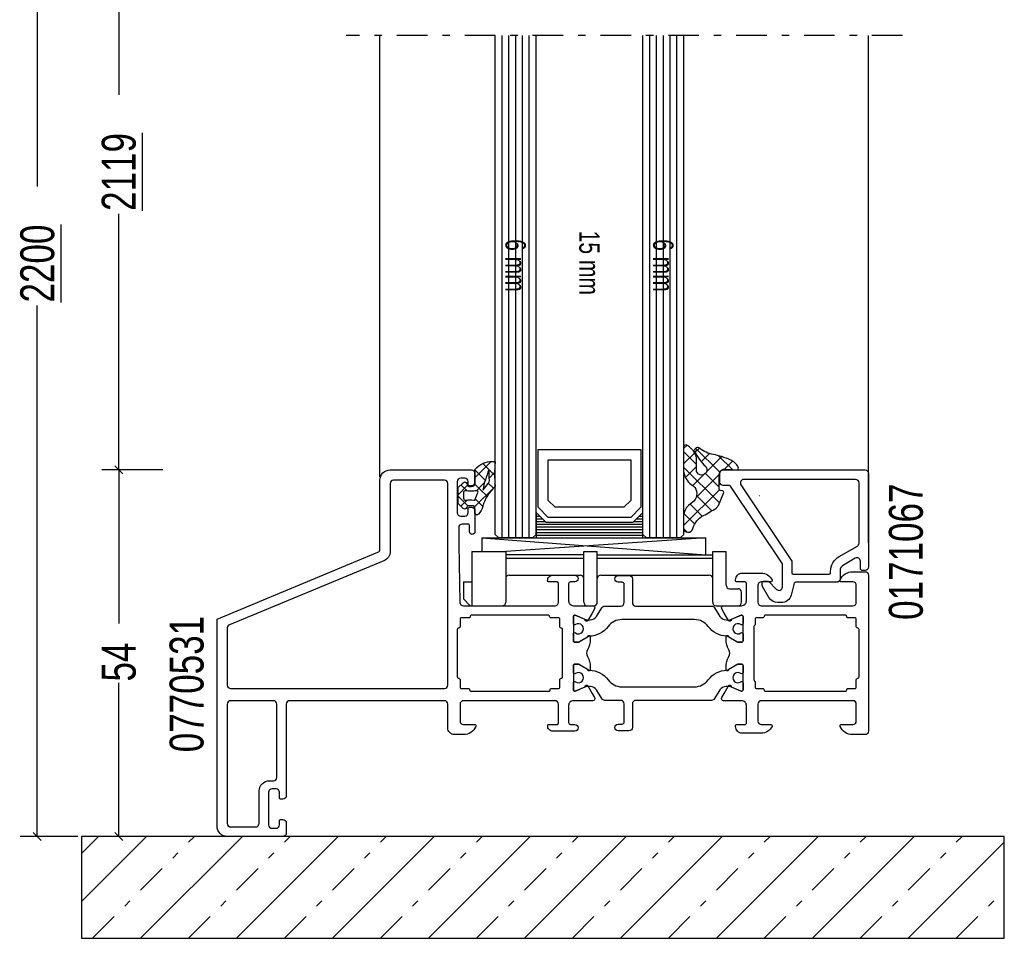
# Model space of a CAD drawing. Header units: millimetres. Extents: x 0 to 10560344, y -63228 to 177747.
# Tile 36 of 126: x 106126 to 106271, y -41218 to -41083. Entities that reach past the tile are written whole.
import ezdxf

# ---------------------------------------------------------------- set-up
doc = ezdxf.new("R2010")
doc.units = ezdxf.units.MM
doc.linetypes.add('OGLT0', pattern=[10, 4.5, -2.2, 1.1, -2.2])
doc.styles.add('ORGADATA', font='txt', dxfattribs={"oblique": 1})

msp = doc.modelspace()

# ---------------------------------------------------------------- linework, layer by layer
at = {"color": 3, "linetype": 'Continuous'}
for p, q in [((106128.53, -41028.97), (106128.53, -41107.21)), ((106140.53, -41055.97), (106140.53, -41093.71)), ((106140.53, -41148.97), (106140.53, -41111.23)), ((106128.53, -41202.97), (106128.53, -41124.73)), ((106147.03, -41148.97), (106138.03, -41148.97)), ((106147.03, -41148.97), (106138.03, -41148.97)), ((106141.12, -41149.56), (106139.94, -41148.38)), ((106141.12, -41149.56), (106139.94, -41148.38)), ((106140.53, -41148.97), (106140.53, -41171.59)), ((106234.94, -41152.8), (106234.93, -41152.81)), ((106140.53, -41202.97), (106140.53, -41180.35)), ((106129.12, -41203.56), (106127.94, -41202.38)), ((106141.12, -41203.56), (106139.94, -41202.38)), ((106134.53, -41202.97), (106126.03, -41202.97)), ((106147.03, -41202.97), (106138.03, -41202.97))]:
    msp.add_line(p, q, dxfattribs=at)
at = {"color": 0, "linetype": 'OGLT0'}
for p, q in [((106256.03, -41084.97), (106174.03, -41084.97)), ((106135.03, -41205.48), (106137.54, -41202.97)), ((106136.68, -41217.97), (106151.68, -41202.97)), ((106150.82, -41217.97), (106165.82, -41202.97)), ((106164.96, -41217.97), (106179.96, -41202.97)), ((106179.11, -41217.97), (106194.11, -41202.97)), ((106193.25, -41217.97), (106208.25, -41202.97)), ((106207.39, -41217.97), (106222.39, -41202.97)), ((106221.53, -41217.97), (106236.53, -41202.97)), ((106235.67, -41217.97), (106250.67, -41202.97)), ((106249.82, -41217.97), (106264.82, -41202.97)), ((106263.96, -41217.97), (106271.03, -41210.9))]:
    msp.add_line(p, q, dxfattribs=at)
at = {"color": 0, "linetype": 'Continuous'}
for p, q in [((106179.03, -41149.97), (106179.03, -41084.97)), ((106251.03, -41159.75), (106251.03, -41084.97)), ((106194.06, -41158.97), (106194.06, -41160.97)), ((106194.06, -41158.97), (106227.06, -41158.97)), ((106194.06, -41158.97), (106227.06, -41161.47)), ((106227.06, -41158.97), (106197.56, -41160.99)), ((106227.06, -41161.47), (106227.06, -41158.97)), ((106192.56, -41160.97), (106192.56, -41168.97)), ((106192.56, -41160.97), (106197.56, -41160.97)), ((106197.56, -41160.97), (106197.56, -41168.47)), ((106209.06, -41161.47), (106197.56, -41161.47)), ((106197.56, -41161.97), (106209.06, -41161.97)), ((106209.06, -41160.97), (106211.06, -41160.97)), ((106209.06, -41168.47), (106209.06, -41160.97)), ((106211.06, -41168.47), (106211.06, -41160.97)), ((106211.06, -41161.47), (106228.06, -41161.47)), ((106211.06, -41161.97), (106228.06, -41161.97)), ((106228.06, -41160.97), (106230.06, -41160.97)), ((106228.06, -41168.47), (106228.06, -41160.97)), ((106230.06, -41165.97), (106230.06, -41160.97)), ((106198.06, -41164.47), (106208.56, -41164.47)), ((106211.56, -41164.47), (106227.56, -41164.47)), ((106191.32, -41165.47), (106192.56, -41165.47)), ((106191.32, -41165.47), (106191.32, -41167.97)), ((106230.56, -41166.47), (106231.82, -41166.47)), ((106192.32, -41168.97), (106191.32, -41167.97)), ((106232.32, -41168.47), (106232.32, -41166.97)), ((106192.32, -41168.97), (106197.06, -41168.97)), ((106209.56, -41168.97), (106210.56, -41168.97)), ((106228.56, -41168.97), (106231.82, -41168.97)), ((106135.03, -41212.55), (106144.61, -41202.97)), ((106143.75, -41217.97), (106158.75, -41202.97)), ((106157.89, -41217.97), (106172.89, -41202.97)), ((106172.03, -41217.97), (106187.03, -41202.97)), ((106186.18, -41217.97), (106201.18, -41202.97)), ((106200.32, -41217.97), (106215.32, -41202.97)), ((106214.46, -41217.97), (106229.46, -41202.97)), ((106228.6, -41217.97), (106243.6, -41202.97)), ((106242.75, -41217.97), (106257.75, -41202.97)), ((106256.89, -41217.97), (106271.03, -41203.83)), ((106271.02, -41217.98), (106271.04, -41217.96))]:
    msp.add_line(p, q, dxfattribs=at)
at = {"color": 4, "linetype": 'Continuous'}
for p, q in [((106196.03, -41158.47), (106196.03, -41084.97)), ((106197.03, -41158.97), (106197.03, -41084.97)), ((106198.03, -41158.97), (106198.03, -41084.97)), ((106199.03, -41158.97), (106199.03, -41084.97)), ((106200.03, -41158.97), (106200.03, -41084.97)), ((106201.03, -41158.97), (106201.03, -41084.97)), ((106202.03, -41158.47), (106202.03, -41084.97)), ((106217.79, -41158.47), (106217.79, -41084.97)), ((106218.79, -41158.97), (106218.79, -41084.97)), ((106219.79, -41158.97), (106219.79, -41084.97)), ((106220.79, -41158.97), (106220.79, -41084.97)), ((106221.79, -41158.97), (106221.79, -41084.97)), ((106222.79, -41158.97), (106222.79, -41084.97)), ((106223.79, -41158.47), (106223.79, -41084.97)), ((106196.53, -41158.97), (106196.03, -41158.47)), ((106201.53, -41158.97), (106196.53, -41158.97)), ((106202.03, -41158.47), (106201.53, -41158.97)), ((106218.29, -41158.97), (106217.79, -41158.47)), ((106223.29, -41158.97), (106218.29, -41158.97)), ((106223.79, -41158.47), (106223.29, -41158.97))]:
    msp.add_line(p, q, dxfattribs=at)
at = {"color": 8, "linetype": 'Continuous'}
for p, q in [((106202.33, -41154.47), (106202.33, -41145.97)), ((106202.33, -41145.97), (106217.49, -41145.97)), ((106217.49, -41145.97), (106217.49, -41154.47)), ((106203.83, -41153.47), (106203.83, -41147.47)), ((106203.83, -41147.47), (106215.99, -41147.47)), ((106215.99, -41147.47), (106215.99, -41153.47)), ((106204.83, -41154.47), (106203.83, -41153.47)), ((106215.99, -41153.47), (106214.99, -41154.47)), ((106203.83, -41155.97), (106202.33, -41154.47)), ((106214.99, -41154.47), (106204.83, -41154.47)), ((106217.49, -41154.47), (106215.99, -41155.97)), ((106202.03, -41155.37), (106202.18, -41155.37)), ((106202.03, -41155.77), (106202.58, -41155.77)), ((106202.03, -41156.17), (106202.98, -41156.17)), ((106215.99, -41155.97), (106203.83, -41155.97)), ((106216.84, -41156.17), (106217.79, -41156.17)), ((106217.24, -41155.77), (106217.79, -41155.77)), ((106217.64, -41155.37), (106217.79, -41155.37)), ((106202.03, -41156.57), (106203.38, -41156.57)), ((106202.03, -41156.97), (106217.79, -41156.97)), ((106202.03, -41157.37), (106217.79, -41157.37)), ((106202.03, -41157.77), (106217.79, -41157.77)), ((106216.44, -41156.57), (106217.79, -41156.57)), ((106202.03, -41158.17), (106217.79, -41158.17)), ((106202.03, -41158.57), (106217.79, -41158.57)), ((106202.03, -41158.97), (106217.79, -41158.97))]:
    msp.add_line(p, q, dxfattribs=at)
at = {"color": 1, "linetype": 'Continuous'}
for p, q in [((106223.78, -41145.81), (106224.28, -41145.32)), ((106225.49, -41146.37), (106226.12, -41145.75)), ((106225.55, -41145.76), (106229.1, -41149.32)), ((106223.78, -41146.27), (106225.66, -41148.15)), ((106223.78, -41148.08), (106225.42, -41146.45)), ((106226.37, -41147.76), (106227.57, -41146.56)), ((106227.15, -41149.25), (106229.39, -41147.01)), ((106228.93, -41146.87), (106230.98, -41148.93)), ((106229.84, -41148.83), (106230.99, -41147.68)), ((106193.03, -41150.13), (106195.44, -41147.73)), ((106193.03, -41148.97), (106194.53, -41150.47)), ((106194.2, -41148.02), (106195.91, -41149.73)), ((106223.78, -41148.54), (106229.07, -41153.82)), ((106224.05, -41150.09), (106225.66, -41148.47)), ((106194.53, -41150.47), (106194.54, -41150.48)), ((106195.12, -41150.16), (106195.91, -41149.37)), ((106225.13, -41151.27), (106226.74, -41149.66)), ((106225.62, -41153.05), (106229.02, -41149.65)), ((106227, -41149.48), (106229.02, -41151.51)), ((106190.54, -41152.63), (106191.95, -41151.21)), ((106190.97, -41151.15), (106191.9, -41152.07)), ((106192.97, -41154.43), (106196.01, -41151.39)), ((106192.98, -41151.04), (106193.78, -41151.84)), ((106193.24, -41152.04), (106194.19, -41151.09)), ((106193.78, -41151.84), (106194.81, -41152.86)), ((106194.19, -41151.09), (106194.44, -41150.84)), ((106195, -41150.94), (106195.74, -41151.68)), ((106223.78, -41157.16), (106229.05, -41151.89)), ((106229.57, -41152.06), (106229.68, -41152.17)), ((106190.54, -41152.83), (106191.97, -41154.26)), ((106190.96, -41154.32), (106191.88, -41153.41)), ((106193.1, -41153.27), (106194.17, -41154.34)), ((106225.7, -41152.72), (106227.96, -41154.98)), ((106224.74, -41154.03), (106226.51, -41155.8)), ((106193.03, -41155.32), (106193.32, -41155.62)), ((106223.83, -41155.39), (106225.41, -41156.96)), ((106223.8, -41157.63), (106224.31, -41158.13))]:
    msp.add_line(p, q, dxfattribs=at)
for points in [[(106223.78, -41149.12, 0.21848), (106224.9, -41151.11), (106225.2, -41151.31, -0.418353), (106225.29, -41153.58), (106224.51, -41154.22, 0.192479), (106223.78, -41155.68), (106223.78, -41157.47, 0.907198), (106225.13, -41157.6, -0.197993), (106226.7, -41155.69, 0.024001), (106228.59, -41154.58, 0.143733), (106228.9, -41154.21), (106229.69, -41152.31, 0.384402), (106229.56, -41152.05), (106229.21, -41152, -0.359989), (106229.02, -41151.8), (106229.02, -41149.64, -0.45043), (106230.03, -41148.84), (106231.5, -41148.97, 0.583602), (106231.84, -41148.54, 0.160785), (106230.63, -41147.49, 0.064201), (106228.16, -41146.7, -0.135818), (106226.16, -41145.78, 0.788075), (106225.42, -41146.21, 0.106135), (106227.03, -41148.45, -1.443329), (106225.66, -41148.94), (106225.66, -41147.19, 0.196488), (106224.88, -41145.82, -0.027108), (106224.71, -41145.66, 0.045256), (106224.34, -41145.36, 0.648752), (106223.78, -41145.6), (106223.78, -41149.12)], [(106192.05, -41151.24), (106192.63, -41151.24, 0.414215), (106193.03, -41150.84), (106193.03, -41148.97, -0.167058), (106193.07, -41148.84, -0.212219), (106195.58, -41147.72), (106195.92, -41147.72, -0.45045), (106196.02, -41147.84, 0.061), (106196.02, -41151.3, -0.246425), (106195.95, -41151.48, 0.142739), (106194.18, -41154.32, -0.10271), (106193.56, -41155.51, -0.704326), (106193.03, -41155.32), (106193.03, -41154.64, 0.414207), (106192.63, -41154.24), (106192.05, -41154.24, 0.339205), (106191.86, -41154.39), (106191.83, -41154.52, -0.605991), (106191.31, -41154.63), (106190.54, -41153.93), (106190.54, -41151.55), (106191.31, -41150.85, -0.605999), (106191.83, -41150.96), (106191.86, -41151.09, 0.339203), (106192.05, -41151.24)], [(106194.57, -41150.41, 0.023176), (106194.18, -41151.9), (106194.22, -41151.92), (106195.04, -41150.9, 0.18929), (106195.15, -41150.55, -0.026318), (106195.12, -41148.97, 0.837101), (106195.08, -41148.96, 0.023176), (106194.57, -41150.41)], [(106192.46, -41152.1, -0.03627), (106191.68, -41152.04, 0.457156), (106191.34, -41152.34), (106191.34, -41153.14, 0.469884), (106191.69, -41153.44, -0.094104), (106192.86, -41153.44, 0.389568), (106193.09, -41153.29, -0.02162), (106193.25, -41152.8, -0.02162), (106193.46, -41152.33, 0.600547), (106193.25, -41152.04, -0.03627), (106192.46, -41152.1)]]:
    msp.add_lwpolyline(points, format="xyb", close=True, dxfattribs=at)
at = {"color": 0, "linetype": 'Continuous'}
for points in [[(106165.23, -41183.47), (106165.23, -41196.97, -0.414214), (106164.73, -41197.47), (106164.43, -41197.47, -0.414214), (106164.23, -41197.27), (106164.23, -41196.47, 0.414214), (106163.73, -41195.97), (106163.13, -41195.97, 0.414214), (106162.63, -41196.47), (106162.63, -41201.27, 0.414214), (106163.13, -41201.77), (106163.73, -41201.77, 0.414214), (106164.23, -41201.27), (106164.23, -41200.67, -0.414214), (106164.43, -41200.47), (106164.73, -41200.47, -0.414214), (106165.23, -41200.97), (106165.23, -41202.47, -0.414214), (106164.73, -41202.97), (106156.53, -41202.97, -0.198912), (106155.47, -41202.53, -0.198912), (106155.03, -41201.47), (106155.03, -41170.98), (106178.72, -41161.1, 0.303473), (106179.03, -41160.64), (106179.03, -41150.47, -0.414214), (106180.53, -41148.97), (106192.53, -41148.97, -0.414214), (106193.03, -41149.47), (106193.03, -41150.97, -0.414214), (106192.53, -41151.47), (106192.23, -41151.47, -0.414214), (106192.03, -41151.27), (106192.03, -41150.67, 0.414214), (106191.53, -41150.17), (106190.93, -41150.17, 0.414214), (106190.43, -41150.67), (106190.43, -41155.27, 0.198912), (106190.58, -41155.62, 0.198912), (106190.93, -41155.77), (106191.53, -41155.77, 0.414214), (106192.03, -41155.27), (106192.03, -41154.67, -0.414214), (106192.23, -41154.47), (106192.53, -41154.47, -0.414214), (106193.03, -41154.97), (106193.03, -41158.07, -1), (106192.23, -41158.07), (106192.23, -41157.17, 0.414214), (106192.03, -41156.97), (106191.13, -41156.97, 0.414214), (106190.63, -41157.47), (106190.63, -41159.97), (106190.82, -41168.48, 0.408171), (106191.32, -41168.97), (106204.83, -41168.97, 0.414214), (106205.33, -41168.47), (106205.33, -41165.67, 0.414214), (106205.13, -41165.47), (106203.93, -41165.47, -0.414214), (106203.73, -41165.27, -0.414214), (106204.53, -41164.47), (106207.73, -41164.47, -0.414214), (106208.23, -41164.97, -0.414214), (106207.73, -41165.47), (106207.13, -41165.47, 0.414214), (106206.83, -41165.77), (106206.83, -41168.27, 0.414214), (106207.53, -41168.97), (106210.4, -41168.97, -0.577982), (106210.66, -41169.42), (106210.29, -41170.05), (106209.66, -41171.15, -1), (106209.29, -41171), (106207.81, -41170.38, 0.534511), (106207.53, -41170.57), (106207.53, -41174.17, 0.414214), (106207.73, -41174.37), (106208.27, -41174.37), (106209.63, -41173.58, -1.077346), (106210.03, -41173.55), (106210.03, -41173.93, -0.134511), (106209.61, -41175.46, 0.273978), (106209.61, -41176.48, -0.134511), (106210.03, -41178.01), (106210.03, -41178.39, -1.077346), (106209.63, -41178.36), (106208.27, -41177.57), (106207.73, -41177.57, 0.414214), (106207.53, -41177.77), (106207.53, -41181.37, 0.534511), (106207.81, -41181.56), (106209.29, -41180.94, -1), (106209.66, -41180.79), (106210.29, -41181.89), (106210.66, -41182.52, -0.577982), (106210.4, -41182.97), (106207.53, -41182.97, 0.414214), (106206.83, -41183.67), (106206.83, -41186.17, 0.414214), (106207.13, -41186.47), (106207.73, -41186.47, -0.414214), (106208.23, -41186.97, -0.414214), (106207.73, -41187.47), (106204.53, -41187.47, -0.414214), (106203.73, -41186.67, -0.414214), (106203.93, -41186.47), (106205.13, -41186.47, 0.414214), (106205.33, -41186.27), (106205.33, -41183.47, 0.414214), (106204.83, -41182.97), (106191.33, -41182.97, 0.414214), (106190.83, -41183.47), (106190.83, -41185.97, 0.414214), (106191.33, -41186.47), (106192.99, -41186.47, -0.536675), (106193.17, -41186.75, -0.301511), (106191.33, -41187.97), (106190.03, -41187.97, -0.414214), (106189.03, -41186.97), (106189.03, -41183.47, 0.414214), (106188.53, -41182.97), (106165.73, -41182.97, 0.414214), (106165.23, -41183.47)], [(106229.13, -41150.77), (106229.13, -41149.47, -0.414214), (106229.63, -41148.97), (106250.53, -41148.97, -0.414214), (106251.03, -41149.47), (106251.03, -41163.27, -0.414214), (106250.53, -41163.77), (106250.03, -41163.77, -0.414137), (106249.83, -41163.57), (106249.83, -41162.4, 0.577351), (106249.08, -41161.97), (106247.33, -41162.98, 0.267948), (106246.83, -41163.85), (106246.83, -41165.02, -0.414214), (106246.33, -41165.52), (106240.28, -41165.52, 0.339532), (106240.09, -41165.67), (106239.62, -41167.41, -0.339459), (106238.17, -41168.52), (106237.64, -41168.52, -0.267944), (106236.34, -41167.77), (106235.4, -41166.14, -0.131648), (106235.33, -41165.89), (106235.33, -41165.57, -0.414137), (106235.53, -41165.37), (106236.19, -41165.37, -0.198987), (106236.33, -41165.43), (106237.48, -41166.57, 0.668201), (106238.33, -41166.22), (106238.33, -41162.82), (106230.69, -41151.36, 0.250763), (106230.53, -41151.27), (106229.63, -41151.27, -0.414214), (106229.13, -41150.77)], [(106156.53, -41172.25), (106156.53, -41180.67, 0.414214), (106157.03, -41181.17), (106188.53, -41181.17, 0.414214), (106189.03, -41180.67), (106189.03, -41150.97, 0.414214), (106188.53, -41150.47), (106181.03, -41150.47, 0.414214), (106180.53, -41150.97), (106180.53, -41160.97, -0.303529), (106179.6, -41162.36), (106156.84, -41171.79, 0.303347), (106156.53, -41172.25)], [(106249.13, -41150.37), (106232.65, -41150.37, 0.598917), (106232.23, -41151.15), (106239.65, -41162.27, -0.148005), (106239.73, -41162.55), (106239.73, -41164.12, 0.414137), (106239.93, -41164.32), (106245.23, -41164.32, 0.414137), (106245.43, -41164.12), (106245.43, -41163.91, -0.267949), (106246.68, -41161.74), (106249.38, -41160.18, 0.267949), (106249.63, -41159.75), (106249.63, -41150.87, 0.414214), (106249.13, -41150.37)], [(106246.85, -41186.75, -0.536675), (106247.03, -41186.47), (106248.73, -41186.47, 0.414214), (106249.23, -41185.97), (106249.23, -41183.47, 0.414214), (106248.73, -41182.97), (106235.23, -41182.97, 0.414214), (106234.73, -41183.47), (106234.73, -41185.97, 0.414214), (106235.23, -41186.47), (106236.63, -41186.47, -0.553992), (106236.81, -41186.76, -0.287008), (106235.19, -41187.77), (106232.43, -41187.77, -0.414214), (106231.43, -41186.77), (106231.43, -41186.67, -0.414214), (106231.63, -41186.47), (106232.83, -41186.47, 0.414214), (106233.03, -41186.27), (106233.03, -41183.67, 0.414214), (106232.33, -41182.97), (106229.66, -41182.97, -0.57735), (106229.4, -41182.52), (106229.77, -41181.89), (106230.4, -41180.79, -1), (106230.77, -41180.94), (106232.25, -41181.56, 0.534511), (106232.53, -41181.37), (106232.53, -41177.77, 0.414214), (106232.33, -41177.57), (106231.79, -41177.57), (106230.43, -41178.36, -1.077346), (106230.03, -41178.39), (106230.03, -41178.01, -0.134511), (106230.45, -41176.48, 0.273978), (106230.45, -41175.46, -0.134511), (106230.03, -41173.93), (106230.03, -41173.55, -1.077346), (106230.43, -41173.58), (106231.79, -41174.37), (106232.33, -41174.37, 0.414214), (106232.53, -41174.17), (106232.53, -41170.57, 0.534511), (106232.25, -41170.38), (106230.77, -41171, -1), (106230.4, -41171.15), (106229.77, -41170.05), (106229.4, -41169.42, -0.57735), (106229.66, -41168.97), (106232.33, -41168.97, 0.414214), (106233.03, -41168.27), (106233.03, -41165.67, 0.414214), (106232.83, -41165.47), (106231.63, -41165.47, -0.414214), (106231.43, -41165.27), (106231.43, -41165.17, -0.414214), (106232.43, -41164.17), (106235.19, -41164.17, -0.287008), (106236.81, -41165.18, -0.553992), (106236.63, -41165.47), (106235.23, -41165.47, 0.414214), (106234.73, -41165.97), (106234.73, -41168.47, 0.414214), (106235.23, -41168.97), (106248.73, -41168.97, 0.414214), (106249.23, -41168.47), (106249.23, -41165.97, 0.414214), (106248.73, -41165.47), (106247.03, -41165.47, -0.536675), (106246.85, -41165.19, -0.301511), (106248.69, -41163.97), (106250.53, -41163.97, -0.414214), (106251.03, -41164.47), (106251.03, -41187.47, -0.414214), (106250.53, -41187.97), (106248.69, -41187.97, -0.301511), (106246.85, -41186.75)], [(106190.5, -41172.32, 0.198912), (106190.43, -41172.46), (106190.43, -41179.47, 0.414214), (106190.63, -41179.67, -0.414214), (106190.83, -41179.87), (106190.83, -41180.97, 0.414214), (106191.03, -41181.17), (106192.04, -41181.17, -0.414214), (106192.24, -41181.37, 0.414214), (106192.44, -41181.57), (106203.92, -41181.57, 0.414214), (106204.12, -41181.37, -0.414214), (106204.32, -41181.17), (106205.33, -41181.17, 0.414214), (106205.53, -41180.97), (106205.53, -41179.87, -0.414214), (106205.73, -41179.67, 0.414214), (106205.93, -41179.47), (106205.93, -41175.97), (106205.93, -41172.47, 0.414214), (106205.73, -41172.27, -0.414214), (106205.53, -41172.07), (106205.53, -41170.97, 0.414214), (106205.33, -41170.77), (106204.23, -41170.77, -0.414214), (106204.03, -41170.57, 0.414214), (106203.83, -41170.37), (106192.53, -41170.37, 0.414214), (106192.33, -41170.57, -0.414214), (106192.13, -41170.77), (106191.03, -41170.77, 0.414214), (106190.83, -41170.97), (106190.83, -41172.06, -0.414214), (106190.64, -41172.27, 0.198912), (106190.5, -41172.32)], [(106249.28, -41179.73, -0.198912), (106249.42, -41179.67), (106249.43, -41179.67, 0.414214), (106249.63, -41179.47), (106249.63, -41172.47, 0.414214), (106249.43, -41172.27, -0.414214), (106249.23, -41172.07), (106249.23, -41170.97, 0.414214), (106249.03, -41170.77), (106248.02, -41170.77, -0.414214), (106247.82, -41170.57, 0.414214), (106247.62, -41170.37), (106247.63, -41170.37), (106241.74, -41170.37), (106235.83, -41170.37, 0.414214), (106235.63, -41170.57, -0.414214), (106235.43, -41170.77), (106234.53, -41170.77, 0.414214), (106234.33, -41170.97), (106234.33, -41171.7, -0.267949), (106234.23, -41171.87, 0.267949), (106234.13, -41172.04), (106234.13, -41179.9, 0.267949), (106234.23, -41180.07, -0.267949), (106234.33, -41180.24), (106234.33, -41180.97, 0.414214), (106234.53, -41181.17), (106235.43, -41181.17, -0.414214), (106235.63, -41181.37, 0.414214), (106235.83, -41181.57), (106247.62, -41181.57, 0.414214), (106247.82, -41181.37, -0.414214), (106248.02, -41181.17), (106249.03, -41181.17, 0.414214), (106249.23, -41180.97), (106249.22, -41179.87, -0.198912), (106249.28, -41179.73)], [(106163.83, -41194.27), (106163.83, -41183.47, 0.414214), (106163.33, -41182.97), (106157.03, -41182.97, 0.414214), (106156.53, -41183.47), (106156.53, -41201.07, 0.414214), (106157.03, -41201.57), (106160.73, -41201.57, 0.414214), (106161.23, -41201.07), (106161.23, -41196.27, -0.414214), (106162.73, -41194.77), (106163.33, -41194.77, 0.414214), (106163.83, -41194.27)]]:
    msp.add_lwpolyline(points, format="xyb", close=True, dxfattribs=at)
at = {"color": 8, "linetype": 'Continuous'}
msp.add_lwpolyline([(106217.79, -41158.97), (106217.79, -41155.22), (106216.29, -41156.72), (106203.53, -41156.72), (106202.03, -41155.22), (106202.03, -41158.97), (106217.79, -41158.97)], close=True, dxfattribs=at)
at = {"color": 4, "linetype": 'Continuous'}
for points in [[(106225.39, -41171.02), (106214.67, -41171.02, 0.239087), (106212.65, -41172.04, -0.233397), (106209.9, -41173.47, 0.126173), (106209.76, -41173.51), (106208.28, -41174.37), (106207.73, -41174.37, -0.414214), (106207.53, -41174.17), (106207.53, -41173.14, -0.609065), (106207.85, -41172.98, 1.936492), (106207.85, -41171.76, -0.609065), (106207.53, -41171.6), (106207.53, -41170.57, -0.534511), (106207.81, -41170.38), (106209.23, -41170.97, 0.376373), (106211.1, -41170.34), (106211.72, -41169.27, -0.267949), (106212.15, -41169.02), (106214.53, -41169.02, 0.414214), (106215.03, -41168.52), (106215.03, -41165.82, 0.414214), (106214.73, -41165.52), (106214.13, -41165.52, -1), (106214.13, -41164.52), (106215.73, -41164.52, -0.414214), (106216.23, -41165.02), (106216.23, -41168.52, 0.414214), (106216.73, -41169.02), (106227.9, -41169.02, -0.267949), (106228.34, -41169.27), (106228.95, -41170.34, 0.376373), (106230.83, -41170.97), (106232.25, -41170.38, -0.534511), (106232.53, -41170.57), (106232.53, -41171.6, -0.609065), (106232.21, -41171.76, 1.936492), (106232.21, -41172.98, -0.609065), (106232.53, -41173.14), (106232.53, -41174.17, -0.414214), (106232.33, -41174.37), (106231.78, -41174.37), (106230.3, -41173.51, 0.126173), (106230.15, -41173.47, -0.233397), (106227.41, -41172.04, 0.239087), (106225.39, -41171.02)], [(106227.9, -41182.92), (106216.73, -41182.92, 0.414214), (106216.23, -41183.42), (106216.23, -41186.92, -0.414214), (106215.73, -41187.42), (106214.13, -41187.42, -1), (106214.13, -41186.42), (106214.73, -41186.42, 0.414214), (106215.03, -41186.12), (106215.03, -41183.42, 0.414214), (106214.53, -41182.92), (106212.15, -41182.92, -0.267949), (106211.72, -41182.67), (106211.1, -41181.6, 0.376373), (106209.23, -41180.97), (106207.81, -41181.56, -0.534511), (106207.53, -41181.37), (106207.53, -41180.34, -0.609065), (106207.85, -41180.18, 1.936492), (106207.85, -41178.96, -0.609065), (106207.53, -41178.8), (106207.53, -41177.77, -0.414214), (106207.73, -41177.57), (106208.28, -41177.57), (106209.76, -41178.43, 0.126173), (106209.9, -41178.47, -0.233397), (106212.65, -41179.9, 0.239087), (106214.67, -41180.92), (106225.39, -41180.92, 0.239087), (106227.41, -41179.9, -0.233397), (106230.15, -41178.47, 0.126173), (106230.3, -41178.43), (106231.78, -41177.57), (106232.33, -41177.57, -0.414214), (106232.53, -41177.77), (106232.53, -41178.8, -0.609065), (106232.21, -41178.96, 1.936492), (106232.21, -41180.18, -0.609065), (106232.53, -41180.34), (106232.53, -41181.37, -0.534511), (106232.25, -41181.56), (106230.83, -41180.97, 0.376373), (106228.95, -41181.6), (106228.34, -41182.67, -0.267949), (106227.9, -41182.92)]]:
    msp.add_lwpolyline(points, format="xyb", close=True, dxfattribs=at)
at = {"color": 0, "linetype": 'Continuous'}
msp.add_lwpolyline([(106135.03, -41202.97), (106135.03, -41217.97), (106271.03, -41217.97), (106271.03, -41202.97), (106251.03, -41202.97), (106155.03, -41202.97), (106135.03, -41202.97)], close=True, dxfattribs=at)
for centre, start, end in [((106198.06, -41164.97), 90, 180), ((106208.56, -41164.97), 0, 90), ((106211.56, -41164.97), 90, 180), ((106227.56, -41164.97), 0, 90), ((106230.56, -41165.97), 180, 270), ((106231.82, -41166.97), 0, 90), ((106197.06, -41168.47), 270, 0), ((106209.56, -41168.47), 180, 270), ((106210.56, -41168.47), 270, 0), ((106228.56, -41168.47), 180, 270), ((106231.82, -41168.47), 270, 0)]:
    msp.add_arc(centre, 0.5, start, end, dxfattribs=at)

# ---------------------------------------------------------------- texts
at = {"color": 3, "style": 'ORGADATA', "width": 0.772222}
for s, p in [('%%u2119', (106143.03, -41110.81)), ('%%u2200', (106131.03, -41124.31)), ('54', (106143.03, -41180.14))]:
    msp.add_text(s, height=5, rotation=90, dxfattribs=at).set_placement(p)
at = {"color": 8, "style": 'ORGADATA', "width": 0.772222}
for s, p in [('15 mm', (106208.41, -41113.72)), ('6 mm', (106197.53, -41114.97)), ('6 mm', (106219.29, -41114.97))]:
    msp.add_text(s, height=3, rotation=270, dxfattribs=at).set_placement(p)
at = {"color": 0, "style": 'ORGADATA', "width": 0.772222}
for s, p in [('0171067', (106259.03, -41171.07)), ('0770531', (106153.03, -41190.57))]:
    msp.add_text(s, height=5, rotation=90, dxfattribs=at).set_placement(p)

doc.saveas('drawing.dxf')
